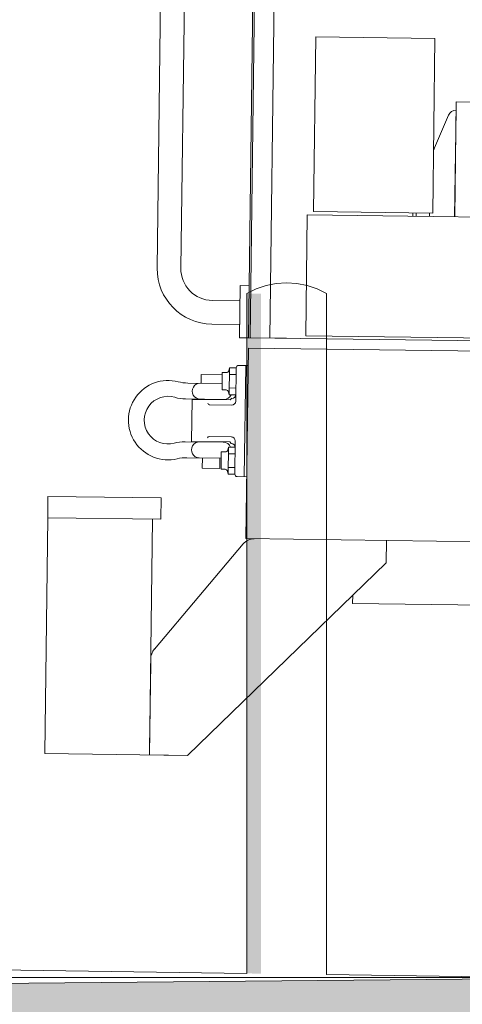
# Model space of a CAD drawing. Header units: metres. Extents: x -52 to 321, y -8 to 26.
# Tile 113 of 256: x -26.402 to -25.845, y -0.069 to 1.169. Entities that reach past the tile are written whole.
import ezdxf

# ---------------------------------------------------------------- set-up
doc = ezdxf.new("R2010")
doc.units = ezdxf.units.M
doc.header["$MEASUREMENT"] = 0
for name, color, linetype in [('60 Auffüllung gesamt', 7, 'Continuous'), ('60 Ausstattung außen', 7, 'Continuous'), ('70 Kanal', 7, 'Continuous'), ('94 Genehmigungsplanung Bemaßung', 7, 'Continuous')]:
    doc.layers.add(name, color=color, linetype=linetype)
doc.styles.add('ERSTELLTER_STIL_2', font='arial.ttf')
doc.dimstyles.new('ERSTELLTER_STIL__3', dxfattribs={"dimtxt": 0.25, "dimasz": 0.19, "dimexe": 0.18, "dimexo": 0.1, "dimgap": 0, "dimtad": 1, "dimzin": 0, "dimdsep": 46, "dimtxsty": 'ERSTELLTER_STIL_2', "dimblk": 'ARROWHEAD_6', "dimblk1": 'ARROWHEAD_6', "dimblk2": 'ARROWHEAD_6', "dimcen": 0.09, "dimclrd": 7, "dimclre": 7, "dimclrt": 7, "dimazin": 0, "dimtfac": 1, "dimtdec": 4, "dimtmove": 0, "dimatfit": 3, "dimfxl": 1, "dimtolj": 1, "dimtzin": 0, "dimarcsym": 0})

# ---------------------------------------------------------------- blocks, each defined once
blk = doc.blocks.new('*D30', base_point=(-33357.279, 0))
at = {"layer": '94 Genehmigungsplanung Bemaßung', "color": 7, "linetype": 'Continuous', "lineweight": 13}
for p, q in [((-24.2901, 2.8646), (-24.2901, 3.0146)), ((-24.1901, 2.7646), (-24.3901, 2.9646)), ((-24.1026, 2.8646), (-24.4776, 2.8646)), ((-24.2901, -0.0354), (-24.2901, 2.8646)), ((-24.3901, 0.0646), (-24.1901, -0.1354)), ((-24.1026, -0.0354), (-24.4776, -0.0354)), ((-24.2901, -0.1854), (-24.2901, -0.0354))]:
    blk.add_line(p, q, dxfattribs=at)
at = {"layer": '94 Genehmigungsplanung Bemaßung', "color": 7, "lineweight": 13, "insert": (-24.3401, 1.081), "char_height": 0.25, "attachment_point": 7, "rotation": 90, "style": 'ERSTELLTER_STIL_2'}
blk.add_mtext('\\A1;{\\pql;\\fArial|b0|i0|c0|p0;\\W1.000000;2,90}', dxfattribs=at)
blk = doc.blocks.new('ARROWHEAD_6')
at = {"color": 0, "linetype": 'Continuous', "lineweight": 0}
for p, q in [((-0.5, -0.5), (0.5, 0.5)), ((0, 0), (-1, 0))]:
    blk.add_line(p, q, dxfattribs=at)

msp = doc.modelspace()

# ---------------------------------------------------------------- hatches: boundary and pattern name
at = {"layer": '60 Auffüllung gesamt', "linetype": 'Continuous', "lineweight": 0, "true_color": 0x000000}
for points in [[(-26.2887, -0.0278), (-26.5495, -0.0239), (-26.3764, -0.0265), (-26.1157, -0.0303)], [(-26.3764, -0.0265), (-26.1657, -0.0296), (-26.1157, -0.0303), (-26.1157, -0.0303)], [(-26.1158, -0.0303), (-26.1657, -0.0296), (-26.109, -0.0305), (-26.1127, -0.0304), (-26.1144, -0.0304), (-26.1149, -0.0304)]]:
    msp.add_hatch(color=18, dxfattribs=at).paths.add_polyline_path(points)
at = {"layer": '60 Auffüllung gesamt', "linetype": 'Continuous', "lineweight": 18, "true_color": 0xffa8a8}
h = msp.add_hatch(dxfattribs=at)
h.set_pattern_fill('Boden__gewachsen_0001', color=21, style=0, pattern_type=2)
h.set_pattern_definition([(45, (-33357.27905, 0), (-0.2121320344, 0.2121320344), []), (45, (-33357.34976, 0.0707), (-0.424264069, 0.424264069), []), (45, (-33357.4205, 0.1414), (-0.424264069, 0.424264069), []), (135, (-33357.49118, 0.21213), (0.07071067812, 0.07071067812), [0.3, -0.3])])
h.paths.add_polyline_path([(-48.9814, -1.5114), (-24.135, -1.1438), (-23.6308, -1.151), (-23.087, -1.1586), (-22.4997, -1.1668), (-21.8502, -1.1758), (-18.6463, -1.1089), (-18.4807, -1.0913), (-18.1236, -1.0541), (-17.7313, -1.0138), (-17.2998, -0.9702), (-16.8243, -0.9228), (-16.2997, -0.8712), (-15.7195, -0.815), (-15.5017, -0.7941), (-15.5017, -2.5), (-15.5015, -2.5), (-15.5015, -0.2), (-16.6786, -0.1801), (-18.5762, -0.148), (-19.6107, -0.1307), (-20.5269, -0.1156), (-21.262, -0.1035), (-21.8659, -0.0937), (-22.3716, -0.0856), (-22.5958, -0.082), (-22.9989, -0.0761), (-23.524, -0.0684), (-23.9467, -0.0622), (-24.295, -0.0572), (-24.5874, -0.053), (-24.837, -0.0495), (-25.0528, -0.0465), (-25.2417, -0.0439), (-25.4087, -0.0416), (-25.5576, -0.0395), (-25.6916, -0.0377), (-25.7539, -0.0369), (-30.9796, -0.0848), (-45.2584, -0.0671), (-45.6871, -0.171), (-48.9814, -1.4242)])
at = {"layer": '60 Ausstattung außen', "linetype": 'Continuous', "lineweight": 0, "true_color": 0x000000}
for points in [[(-26.1157, 0.8247), (-26.1157, -0.0303), (-26.1149, -0.0304), (-26.1149, 0.8247)], [(-26.1149, -0.0304), (-26.1144, -0.0304), (-26.1127, -0.0304), (-26.1127, 0.8247), (-26.1149, 0.8247)], [(-26.109, 0.8247), (-26.1127, 0.8247), (-26.1127, -0.0304), (-26.109, -0.0305)], [(-26.109, 0.8247), (-26.109, -0.0305), (-26.104, -0.0305), (-26.104, 0.8247)], [(-26.104, 0.8247), (-26.104, -0.0305), (-26.1015, -0.0306), (-26.0978, -0.0306), (-26.0978, 0.8247)]]:
    msp.add_hatch(color=18, dxfattribs=at).paths.add_polyline_path(points)

# ---------------------------------------------------------------- linework, layer by layer
at = {"color": 7, "linetype": 'Continuous', "lineweight": 13}
for p, q in [((-26.0955, 2.19), (-26.1137, 0.7691)), ((-26.0935, 2.19), (-26.1117, 0.7691)), ((-26.2127, 2.1055), (-26.2287, 0.8565)), ((-26.1828, 2.1048), (-26.1988, 0.8565)), ((-26.0697, 2.1009), (-26.0868, 0.7687)), ((-25.8526, 1.0554), (-25.8544, 0.9213)), ((-25.9069, 0.9219), (-25.9069, 0.9262)), ((-25.9029, 0.9262), (-25.9029, 0.9219)), ((-25.8859, 0.926), (-25.886, 0.9217)), ((-26.1244, 0.8347), (-26.1252, 0.7692)), ((-26.1244, 0.8347), (-26.1129, 0.8345)), ((-26.1246, 0.8156), (-26.1594, 0.816)), ((-26.125, 0.7857), (-26.1598, 0.7861)), ((-26.1252, 0.7692), (-26.1137, 0.7691)), ((-24.9826, 0.7546), (-26.1137, 0.7691)), ((-26.0658, 0.7685), (-26.1107, 0.769)), ((-26.1139, 0.7561), (-26.117, 0.5165)), ((-26.1139, 0.7561), (-25.0684, 0.7427)), ((-26.1386, 0.7277), (-26.1376, 0.7314)), ((-26.1376, 0.7314), (-26.138, 0.6975)), ((-26.1292, 0.7313), (-26.1376, 0.7314)), ((-26.1297, 0.6894), (-26.1292, 0.7313)), ((-26.1142, 0.7341), (-26.1262, 0.7343)), ((-26.119, 0.5944), (-26.1172, 0.7342)), ((-26.1734, 0.7119), (-26.1732, 0.7229)), ((-26.1468, 0.7226), (-26.1732, 0.7229)), ((-26.1467, 0.7256), (-26.147, 0.7036)), ((-26.1416, 0.7255), (-26.1467, 0.7256)), ((-26.1293, 0.7228), (-26.1377, 0.723)), ((-26.1469, 0.7116), (-26.19, 0.7121)), ((-26.1295, 0.7059), (-26.1379, 0.706)), ((-26.1418, 0.7035), (-26.147, 0.7036)), ((-26.139, 0.7013), (-26.138, 0.6975)), ((-26.1296, 0.6974), (-26.138, 0.6975)), ((-26.1447, 0.6916), (-26.1929, 0.6922)), ((-26.1853, 0.6387), (-26.1846, 0.6916)), ((-26.1367, 0.691), (-26.1846, 0.6916)), ((-26.1348, 0.6845), (-26.1622, 0.6848)), ((-26.1347, 0.693), (-26.1367, 0.691)), ((-26.1353, 0.6445), (-26.1628, 0.6449)), ((-26.1454, 0.6377), (-26.1936, 0.6383)), ((-26.1374, 0.6381), (-26.1853, 0.6387)), ((-26.1354, 0.636), (-26.1374, 0.6381)), ((-26.1309, 0.5975), (-26.1304, 0.6395)), ((-26.148, 0.6257), (-26.1483, 0.6037)), ((-26.1428, 0.6256), (-26.148, 0.6257)), ((-26.1399, 0.6278), (-26.1389, 0.6316)), ((-26.1389, 0.6316), (-26.1393, 0.5976)), ((-26.1306, 0.623), (-26.139, 0.6231)), ((-26.1305, 0.6315), (-26.1389, 0.6316)), ((-26.1481, 0.6177), (-26.1913, 0.6183)), ((-26.1718, 0.605), (-26.1716, 0.618)), ((-26.1498, 0.6048), (-26.1496, 0.6177)), ((-26.1498, 0.6048), (-26.1718, 0.605)), ((-26.1431, 0.6037), (-26.1483, 0.6037)), ((-26.1403, 0.6014), (-26.1393, 0.5976)), ((-26.1309, 0.5975), (-26.1393, 0.5976)), ((-26.1308, 0.606), (-26.1392, 0.6061)), ((-26.116, 0.5943), (-26.128, 0.5945)), ((-26.3663, 0.5427), (-26.366, 0.5696)), ((-26.366, 0.5696), (-26.2235, 0.5678)), ((-26.2235, 0.5678), (-26.2239, 0.5409)), ((-26.2235, 0.5678), (-26.2239, 0.5409)), ((-26.3701, 0.2461), (-26.3663, 0.5427)), ((-26.2239, 0.5409), (-26.3663, 0.5427)), ((-26.2383, 0.2444), (-26.2345, 0.541)), ((-26.1204, 0.5099), (-26.2321, 0.3776)), ((-25.6991, 0.5111), (-26.117, 0.5165)), ((-25.9402, 0.5142), (-25.9406, 0.4862)), ((-25.9406, 0.4862), (-26.1904, 0.2438)), ((-25.9826, 0.4455), (-25.9827, 0.4348)), ((-25.9827, 0.4348), (-25.5903, 0.4298)), ((-26.2368, 0.365), (-26.2383, 0.2444)), ((-26.2368, 0.3594), (-26.2375, 0.3063)), ((-26.2382, 0.2531), (-26.2375, 0.3063)), ((-26.1904, 0.2438), (-26.3701, 0.2461)), ((-26.1904, 0.2438), (-26.2383, 0.2444))]:
    msp.add_line(p, q, dxfattribs=at)
for points in [[(-26.0318, 0.9278), (-25.882, 0.9259), (-25.8792, 1.1456), (-26.029, 1.1475)], [(-25.2793, 0.9139), (-26.0398, 0.9236), (-26.0417, 0.7717), (-25.2813, 0.7619)]]:
    msp.add_lwpolyline(points, close=True, dxfattribs=at)
msp.add_lwpolyline([(-25.8543, 0.9213), (-25.8525, 1.0661), (-25.7926, 1.0653), (-25.7944, 0.9205)], dxfattribs=at)
msp.add_lwpolyline([(-25.881, 1.0057, 0.034066), (-25.8797, 1.0081), (-25.8619, 1.0493, -0.302776), (-25.8526, 1.0554), (-25.8526, 1.0554)], format="xyb", dxfattribs=at)
for centre, radius, start, end in [((-26.1586, 0.8562), 0.0701, 179.748, 269.0642), ((-26.1589, 0.856), 0.0399, 179.2645, 269.2645), ((-26.1262, 0.7313), 0.003, 89.2645, 179.2645), ((-26.1415, 0.7285), 0.003, 269.2645, 344.2645), ((-26.2149, 0.6655), 0.0499, 75.1946, 283.3343), ((-26.1894, 0.7621), 0.0499, 255.1946, 269.2645), ((-26.1745, 0.702), 0.00999, 89.2645, 269.2645), ((-26.2149, 0.6655), 0.03, 73.5239, 285.005), ((-26.1923, 0.7421), 0.0499, 253.5239, 269.2645), ((-26.1446, 0.7016), 0.00999, 269.2645, 335.6863), ((-26.1419, 0.7005), 0.003, 14.2645, 89.2645), ((-26.1346, 0.6979), 0.00499, 269.2645, 359.2645), ((-26.1622, 0.6878), 0.003, 200.6268, 269.2645), ((-26.1347, 0.6895), 0.00499, 269.2645, 359.2645), ((-26.1628, 0.6419), 0.003, 89.2645, 153.5888), ((-26.1354, 0.6395), 0.00499, 359.2645, 89.2645), ((-26.1942, 0.5884), 0.0499, 89.2645, 105.005), ((-26.1755, 0.6281), 0.00999, 89.2645, 269.2645), ((-26.1455, 0.6277), 0.00999, 22.8426, 89.2645), ((-26.1355, 0.631), 0.00499, 359.2645, 89.2645), ((-26.1428, 0.6286), 0.003, 269.2645, 344.2645), ((-26.1919, 0.5684), 0.0499, 89.2645, 103.3343), ((-26.1432, 0.6007), 0.003, 14.2645, 89.2645), ((-26.1279, 0.5975), 0.003, 179.2645, 269.2645), ((-26.1067, 0.4983), 0.018, 89.2645, 139.8471), ((-26.2168, 0.3648), 0.02, 139.8471, 179.2645)]:
    msp.add_arc(centre, radius, start, end, dxfattribs=at)
at = {"layer": '60 Auffüllung gesamt', "color": 8, "linetype": 'Continuous', "lineweight": 18}
for p, q in [((-26.1157, -0.0303), (-28.1797, 0)), ((-22.9989, -0.0761), (-26.0157, -0.0318))]:
    msp.add_line(p, q, dxfattribs=at)
at = {"layer": '60 Auffüllung gesamt', "color": 7, "linetype": 'Continuous', "lineweight": 18, "flags": 128}
msp.add_lwpolyline([(-15.5015, -0.2), (-16.6786, -0.1801), (-18.5762, -0.148), (-19.6107, -0.1307), (-20.5269, -0.1156), (-21.262, -0.1035), (-21.8659, -0.0937), (-22.3716, -0.0856), (-22.5958, -0.082), (-22.9989, -0.0761), (-23.524, -0.0684), (-23.9467, -0.0622), (-24.295, -0.0572), (-24.5874, -0.053), (-24.837, -0.0495), (-25.0528, -0.0465), (-25.2417, -0.0439), (-25.4087, -0.0416), (-25.5576, -0.0395), (-25.6916, -0.0377), (-25.7539, -0.0369), (-30.9796, -0.0848)], dxfattribs=at)
at = {"layer": '60 Ausstattung außen', "color": 7, "linetype": 'Continuous', "lineweight": 13}
for p, q in [((-26.1157, 0.8247), (-26.104, 0.8305)), ((-26.104, 0.8305), (-26.0916, 0.8347)), ((-26.0916, 0.8347), (-26.0788, 0.8373)), ((-26.0788, 0.8373), (-26.0657, 0.8381)), ((-26.0527, 0.8373), (-26.0657, 0.8381)), ((-26.0398, 0.8347), (-26.0527, 0.8373)), ((-26.0274, 0.8305), (-26.0398, 0.8347)), ((-26.0157, 0.8247), (-26.0274, 0.8305)), ((-26.1157, -0.0303), (-26.1157, 0.8247)), ((-26.0157, -0.0318), (-26.0157, 0.8247))]:
    msp.add_line(p, q, dxfattribs=at)
at = {"layer": '70 Kanal', "color": 7, "linetype": 'Continuous', "lineweight": 18}
msp.add_line((-25.5986, -0.0354), (-27.0502, -0.0354), dxfattribs=at)

# ---------------------------------------------------------------- dimensions: what is measured, and where the dimension line sits
at = {"layer": '94 Genehmigungsplanung Bemaßung', "color": 7, "linetype": 'Continuous', "lineweight": 13}
dim = msp.add_linear_dim(base=(-24.2901, 2.8646), p1=(-27.0502, -0.0354), p2=(-23.7292, 2.8646), angle=90, dimstyle='ERSTELLTER_STIL__3', dxfattribs=at)
dim.commit()
dim.dimension.update_dxf_attribs({"geometry": '*D30', "text_midpoint": (-24.4651, 1.4046), "dimtype": 160, "text_rotation": 90})

doc.saveas('drawing.dxf')
